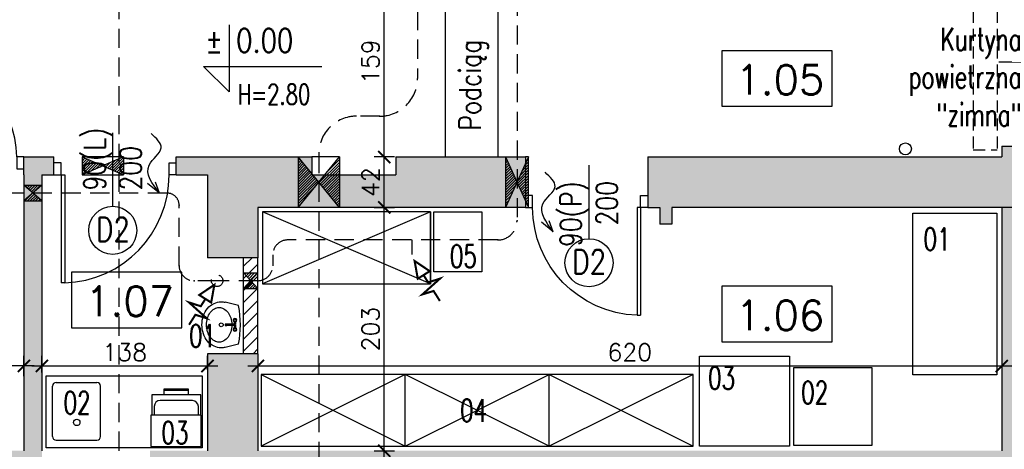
# Model space of a CAD drawing. Header units: millimetres. Extents: x 31969 to 285678, y -69766 to -1123.
# Tile 37 of 102: x 142723 to 143543, y -10604 to -10246. Entities that reach past the tile are written whole.
import ezdxf
from ezdxf.lldxf.tags import DXFTag

# ---------------------------------------------------------------- set-up
doc = ezdxf.new("R2010")
doc.units = ezdxf.units.MM
doc.linetypes.add('HIDDEN', pattern=[0.375, 0.25, -0.125])
doc.linetypes.add('KRE_16_8', pattern=[24, 16, -8])
for name, color, linetype in [('a- wentylacja Łukasza 2', 118, 'Continuous'), ('a-biblioteka', 251, 'Continuous'), ('a-koty', 1, 'Continuous'), ('a-opis 1', 3, 'Continuous'), ('a-opis 3', 15, 'Continuous'), ('a-opis stolarki 1', 3, 'Continuous'), ('a-opis stolarki 2', 1, 'Continuous'), ('a-opis technologii 2', 12, 'Continuous'), ('a-przekrój 1', 3, 'Continuous'), ('a-przekrój 2', 251, 'Continuous'), ('a-przerywana', 250, 'HIDDEN'), ('a-stolarka drzwiowa', 3, 'Continuous'), ('a-stolarka okienna', 3, 'Continuous'), ('a-szraf', 252, 'Continuous'), ('a-wymiary', 11, 'Continuous'), ('a-wyposażenie', 84, 'Continuous'), ('a-ściany działowe projektowane', 5, 'Continuous'), ('a-ściany istniejące murowane', 6, 'Continuous')]:
    doc.layers.add(name, color=color, linetype=linetype)
doc.styles.add('MAREK', font='simplex.shx')
doc.styles.add('RS01507', font='romans.shx', dxfattribs={"width": 0.7, "height": 0.15})
doc.styles.add('WYMIAR', font='romans.shx', dxfattribs={"width": 0.8})
tags = doc.linetypes.add('DASHED', pattern=[0.75, 0.5, -0.25]).pattern_tags.tags
tags[6:7] = [DXFTag(74, 4), DXFTag(75, 0), DXFTag(340, '0'), DXFTag(46, 1.0), DXFTag(50, 0.0), DXFTag(44, 0.0), DXFTag(45, 0.0)]
tags[4:5] = [DXFTag(74, 4), DXFTag(75, 0), DXFTag(340, '0'), DXFTag(46, 1.0), DXFTag(50, 0.0), DXFTag(44, 0.0), DXFTag(45, 0.0)]
doc.dimstyles.new('MAREK', dxfattribs={"dimscale": 0.85, "dimtxt": 17, "dimasz": 12, "dimexe": 10, "dimexo": 0.625, "dimgap": 5, "dimtad": 1, "dimdec": 1, "dimdsep": 46, "dimtxsty": 'MAREK', "dimblk1": 'ARCHTICK', "dimblk2": 'ARCHTICK', "dimsah": 1, "dimcen": 2.5, "dimdle": 10, "dimadec": 0, "dimazin": 0, "dimtfac": 1, "dimtdec": 1, "dimtmove": 1, "dimatfit": 3, "dimldrblk": 'ARCHTICK', "dimfxl": 0, "dimtolj": 1, "dimtzin": 0, "dimarcsym": 0})

# ---------------------------------------------------------------- blocks, each defined once
blk = doc.blocks.new('A$C42BE72CD')
at = {"layer": 'a-stolarka drzwiowa'}
for p, q in [((6, 99.95), (0, 99.95)), ((6, 89.95), (6, 99.95)), ((96, 89.95), (96, 99.95)), ((96, 99.95), (102, 99.95)), ((0, 89.95), (6, 89.95)), ((6, 89.95), (9, 89.95)), ((6, 89.95), (6, 0)), ((9, 89.95), (9, 0)), ((102, 89.95), (96, 89.95)), ((9, 0), (6, 0))]:
    blk.add_line(p, q, dxfattribs=at)
at = {"layer": 'a-stolarka drzwiowa', "linetype": 'DASHED', "lineweight": 25, "ltscale": 20}
blk.add_arc((6, 89.95), 90, 271.91021, 0, dxfattribs=at)
blk = doc.blocks.new('_ARCHTICK')
at = {"color": 0, "linetype": 'ByBlock', "const_width": 0.15}
blk.add_lwpolyline([(-0.5, -0.5), (0.5, 0.5)], dxfattribs=at)
blk = doc.blocks.new('*D99')
at = {"layer": 'a-wymiary', "color": 0, "lineweight": -2, "ltscale": 100}
for p, q in [((142458.07, -10542.86), (142458.07, -10525.86)), ((142726.07, -10542.86), (142726.07, -10525.86)), ((142734.57, -10534.36), (142449.57, -10534.36))]:
    blk.add_line(p, q, dxfattribs=at)
at = {"layer": 'DEFPOINTS', "color": 0, "ltscale": 100}
for p in [(142458.07, -10534.36), (142458.07, -10599.89), (142726.07, -10599.89)]:
    blk.add_point(p, dxfattribs=at)
at = {"layer": 'a-wymiary', "color": 0, "lineweight": -2, "ltscale": 100, "xscale": 10.2, "yscale": 10.2, "zscale": 10.2, "rotation": 180}
blk.add_blockref('_ARCHTICK', (142458.07, -10534.36), dxfattribs=at)
at = {"layer": 'a-wymiary', "color": 0, "lineweight": -2, "ltscale": 100, "xscale": 10.2, "yscale": 10.2, "zscale": 10.2}
blk.add_blockref('_ARCHTICK', (142726.07, -10534.36), dxfattribs=at)
at = {"layer": 'a-wymiary', "color": 0, "ltscale": 100, "insert": (142592.07, -10522.88), "char_height": 14.45, "attachment_point": 5, "style": 'MAREK'}
blk.add_mtext('\\A1;268', dxfattribs=at)
blk = doc.blocks.new('*D107')
at = {"layer": 'a-wymiary', "color": 0, "lineweight": -2, "ltscale": 100}
for p, q in [((143026.41, -10613.6), (143026.41, -10393.6)), ((143017.91, -10402.1), (143034.91, -10402.1)), ((143017.91, -10605.1), (143034.91, -10605.1))]:
    blk.add_line(p, q, dxfattribs=at)
at = {"layer": 'DEFPOINTS', "color": 0, "ltscale": 100}
for p in [(142932.54, -10402.1), (143026.41, -10402.1), (142932.54, -10605.1)]:
    blk.add_point(p, dxfattribs=at)
at = {"layer": 'a-wymiary', "color": 0, "lineweight": -2, "ltscale": 100, "xscale": 10.2, "yscale": 10.2, "zscale": 10.2}
for p, rotation in [((143026.41, -10402.1), 90), ((143026.41, -10605.1), 270)]:
    blk.add_blockref('_ARCHTICK', p, dxfattribs=dict(at, rotation=rotation))
at = {"layer": 'a-wymiary', "color": 0, "ltscale": 100, "insert": (143014.94, -10503.6), "char_height": 14.45, "attachment_point": 5, "rotation": 90, "style": 'MAREK'}
blk.add_mtext('\\A1;203', dxfattribs=at)
blk = doc.blocks.new('*D108')
at = {"layer": 'a-wymiary', "color": 0, "lineweight": -2, "ltscale": 100}
for p, q in [((143026.41, -10410.6), (143026.41, -10351.6)), ((143034.91, -10360.1), (143017.91, -10360.1)), ((143017.91, -10402.1), (143034.91, -10402.1))]:
    blk.add_line(p, q, dxfattribs=at)
at = {"layer": 'DEFPOINTS', "color": 0, "ltscale": 100}
for p in [(143026.41, -10360.1), (143041.99, -10360.1), (142932.54, -10402.1)]:
    blk.add_point(p, dxfattribs=at)
at = {"layer": 'a-wymiary', "color": 0, "lineweight": -2, "ltscale": 100, "xscale": 10.2, "yscale": 10.2, "zscale": 10.2}
for p, rotation in [((143026.41, -10360.1), 90), ((143026.41, -10402.1), 270)]:
    blk.add_blockref('_ARCHTICK', p, dxfattribs=dict(at, rotation=rotation))
at = {"layer": 'a-wymiary', "color": 0, "ltscale": 100, "insert": (143014.94, -10381.1), "char_height": 14.45, "attachment_point": 5, "rotation": 90, "style": 'MAREK'}
blk.add_mtext('\\A1;42', dxfattribs=at)
blk = doc.blocks.new('*D109')
at = {"layer": 'a-wymiary', "color": 0, "lineweight": -2, "ltscale": 100}
for p, q in [((143026.41, -10368.6), (143026.41, -10192.6)), ((143017.91, -10201.1), (143034.91, -10201.1)), ((143034.91, -10360.1), (143017.91, -10360.1))]:
    blk.add_line(p, q, dxfattribs=at)
at = {"layer": 'DEFPOINTS', "color": 0, "ltscale": 100}
for p in [(143014.52, -10201.1), (143026.41, -10201.1), (143041.99, -10360.1)]:
    blk.add_point(p, dxfattribs=at)
at = {"layer": 'a-wymiary', "color": 0, "lineweight": -2, "ltscale": 100, "xscale": 10.2, "yscale": 10.2, "zscale": 10.2}
for p, rotation in [((143026.41, -10201.1), 90), ((143026.41, -10360.1), 270)]:
    blk.add_blockref('_ARCHTICK', p, dxfattribs=dict(at, rotation=rotation))
at = {"layer": 'a-wymiary', "color": 0, "ltscale": 100, "insert": (143014.94, -10280.6), "char_height": 14.45, "attachment_point": 5, "rotation": 90, "style": 'MAREK'}
blk.add_mtext('\\A1;159', dxfattribs=at)
blk = doc.blocks.new('*D128')
at = {"layer": 'a-wymiary', "color": 0, "lineweight": -2, "ltscale": 100}
for p, q in [((142741.07, -10539.81), (142741.07, -10525.86)), ((142879.07, -10537.63), (142879.07, -10525.86)), ((142732.57, -10534.36), (142887.57, -10534.36))]:
    blk.add_line(p, q, dxfattribs=at)
at = {"layer": 'DEFPOINTS', "color": 0, "ltscale": 100}
for p in [(142879.07, -10534.36), (142741.07, -10540.34), (142879.07, -10538.16)]:
    blk.add_point(p, dxfattribs=at)
at = {"layer": 'a-wymiary', "color": 0, "lineweight": -2, "ltscale": 100, "xscale": 10.2, "yscale": 10.2, "zscale": 10.2, "rotation": 180}
blk.add_blockref('_ARCHTICK', (142741.07, -10534.36), dxfattribs=at)
at = {"layer": 'a-wymiary', "color": 0, "lineweight": -2, "ltscale": 100, "xscale": 10.2, "yscale": 10.2, "zscale": 10.2}
blk.add_blockref('_ARCHTICK', (142879.07, -10534.36), dxfattribs=at)
at = {"layer": 'a-wymiary', "color": 0, "ltscale": 100, "insert": (142810.07, -10522.88), "char_height": 14.45, "attachment_point": 5, "style": 'MAREK'}
blk.add_mtext('\\A1;138', dxfattribs=at)
blk = doc.blocks.new('*D129')
at = {"layer": 'a-wymiary', "color": 0, "lineweight": -2, "ltscale": 100}
for p, q in [((142921.07, -10528.52), (142921.07, -10542.86)), ((143541.07, -10525.86), (143541.07, -10542.86)), ((142912.57, -10534.36), (143549.57, -10534.36))]:
    blk.add_line(p, q, dxfattribs=at)
at = {"layer": 'DEFPOINTS', "color": 0, "ltscale": 100}
for p in [(143541.07, -10514.89), (142921.07, -10527.99), (143541.07, -10534.36)]:
    blk.add_point(p, dxfattribs=at)
at = {"layer": 'a-wymiary', "color": 0, "lineweight": -2, "ltscale": 100, "xscale": 10.2, "yscale": 10.2, "zscale": 10.2, "rotation": 180}
blk.add_blockref('_ARCHTICK', (142921.07, -10534.36), dxfattribs=at)
at = {"layer": 'a-wymiary', "color": 0, "lineweight": -2, "ltscale": 100, "xscale": 10.2, "yscale": 10.2, "zscale": 10.2}
blk.add_blockref('_ARCHTICK', (143541.07, -10534.36), dxfattribs=at)
at = {"layer": 'a-wymiary', "color": 0, "ltscale": 100, "insert": (143231.07, -10522.88), "char_height": 14.45, "attachment_point": 5, "style": 'MAREK'}
blk.add_mtext('\\A1;620', dxfattribs=at)
blk = doc.blocks.new('A$C742963B9')
at = {"layer": 'a-stolarka drzwiowa'}
for p, q in [((6, 88.49), (0, 88.49)), ((6, 78.49), (6, 88.49)), ((86, 78.49), (86, 88.49)), ((86, 88.49), (92, 88.49)), ((0, 78.49), (6, 78.49)), ((86, 78.49), (83, 78.49)), ((83, 78.49), (83, 0)), ((92, 78.49), (86, 78.49)), ((86, 78.49), (86, 0)), ((83, 0), (86, 0))]:
    blk.add_line(p, q, dxfattribs=at)
at = {"layer": 'a-stolarka drzwiowa', "linetype": 'DASHED', "lineweight": 25, "ltscale": 20}
blk.add_arc((84.5, 78.49), 78.5, 180, 268.90511, dxfattribs=at)

msp = doc.modelspace()

# ---------------------------------------------------------------- hatches: boundary and pattern name
at = {"layer": 'a- wentylacja Łukasza 2'}
h = msp.add_hatch(dxfattribs=at)
h.set_pattern_fill('LINE', color=256, scale=0.5, angle=45)
h.paths.add_polyline_path([(142809.02, -10360.1), (142791.77, -10367.61), (142809.03, -10375.09)])
h.paths.add_polyline_path([(142774.52, -10360.11), (142774.53, -10375.11), (142791.77, -10367.6)])
h = msp.add_hatch(dxfattribs=at)
h.set_pattern_fill('LINE', color=256, scale=0.5, angle=45)
h.paths.add_polyline_path([(142989.03, -10375.1), (142976.71, -10375.1), (142971.78, -10381.1), (142989.03, -10402.1)])
h.paths.add_polyline_path([(142989.03, -10360.1), (142976.71, -10375.1), (142989.03, -10375.1)])
h.paths.add_polyline_path([(142966.85, -10375.1), (142966.07, -10375.1), (142966.07, -10374.15), (142954.53, -10360.1), (142954.53, -10402.1), (142971.78, -10381.1)])
h = msp.add_hatch(dxfattribs=at)
h.set_pattern_fill('LINE', color=256, scale=0.5, angle=45)
h.paths.add_polyline_path([(143137.06, -10381.1), (143127.56, -10360.1), (143127.56, -10402.1)])
h.paths.add_polyline_path([(143144.07, -10365.59), (143137.06, -10381.09), (143137.06, -10381.1), (143144.07, -10396.6)])
h.paths.add_polyline_path([(143146.56, -10360.1), (143144.07, -10365.59), (143144.07, -10392.1), (143146.56, -10392.1)])
h.paths.add_polyline_path([(143146.56, -10392.1), (143144.07, -10392.1), (143144.07, -10396.6), (143146.56, -10402.1)])
h = msp.add_hatch(dxfattribs=at)
h.set_pattern_fill('LINE', color=256, scale=0.5, angle=45)
h.set_pattern_definition([(45, (-520, -431.3933), (-1.122532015, 1.122532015), [])])
h.paths.add_polyline_path([(142733.57, -10390.2), (142741.07, -10383.7), (142726.07, -10383.7)])
h.paths.add_polyline_path([(142726.07, -10396.7), (142741.07, -10396.7), (142733.57, -10390.2)])
h = msp.add_hatch(dxfattribs=at)
h.set_pattern_fill('LINE', color=256, scale=0.5, angle=45)
h.set_pattern_definition([(45, (-337, -504.4617), (-1.122532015, 1.122532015), [])])
h.paths.add_polyline_path([(142915.07, -10463.26), (142921.07, -10456.76), (142909.07, -10456.76)])
h.paths.add_polyline_path([(142915.07, -10463.26), (142909.07, -10469.76), (142921.07, -10469.76)])
at = {"layer": 'a-przekrój 2', "ltscale": 0.1}
h = msp.add_hatch(dxfattribs=at)
h.set_pattern_fill('LINE', color=256, scale=2.25, angle=45)
h.paths.add_polyline_path([(142921.07, -10444.1), (142909.07, -10444.1), (142909.07, -10524.1), (142921.07, -10524.1)])
at = {"layer": 'a-szraf', "ltscale": 0.9}
h = msp.add_hatch(color=254, dxfattribs=at)
h.dxf.hatch_style = 1
h.paths.add_polyline_path([(143596.07, -10385.1), (143596.07, -10361.1), (143596.07, -10351.1), (143541.07, -10351.1), (143541.07, -10360.1), (143246.07, -10360.1), (143246.07, -10402.1), (143256.07, -10402.1), (143256.07, -10416.1), (143266.07, -10416.1), (143266.07, -10402.1), (143541.07, -10402.1), (143555.07, -10402.1), (143555.07, -10619.1), (142992.53, -10619.1), (142992.53, -10660.1), (143017.07, -10660.1), (143017.07, -11255.1), (143386.07, -11255.1), (143386.07, -11247.1), (143386.07, -11231.1), (143041.07, -11231.1), (143041.07, -10687.1), (143556.07, -10687.1), (143556.07, -11231.1), (143536.07, -11231.1), (143536.07, -11255.1), (143580.07, -11255.1), (143580.07, -10660.1), (143596.07, -10660.1)])
h.paths.add_polyline_path([(143611.07, -10385.1), (143596.07, -10385.1), (143596.07, -10660.1), (143580.07, -10660.1), (143580.07, -11255.1), (143536.07, -11255.1), (143536.07, -11271.1), (143596.07, -11271.1), (143596.07, -10675.1), (143611.07, -10675.1)])
h.paths.add_polyline_path([(143611.07, -10351.1), (143596.07, -10351.1), (143596.07, -10361.1), (143611.07, -10361.1)])
h.paths.add_polyline_path([(143017.07, -10660.1), (142992.53, -10660.1), (142992.53, -10675.1), (143001.07, -10675.1), (143001.07, -11271.1), (143386.07, -11271.1), (143386.07, -11255.1), (143017.07, -11255.1)])
h.paths.add_polyline_path([(143259.07, -11056.1), (143216.07, -11056.1), (143216.07, -10862.1), (143381.07, -10862.1), (143381.07, -11056.1), (143377.07, -11056.1), (143377.07, -11076.1), (143401.07, -11076.1), (143401.07, -10842.1), (143196.07, -10842.1), (143196.07, -11076.1), (143259.07, -11076.1)], flags=17)
h.paths.add_polyline_path([(143208.07, -11076.1), (143196.07, -11076.1), (143196.07, -11111.1), (143208.07, -11111.1)], flags=17)
h.paths.add_polyline_path([(143208.07, -11221.1), (143196.07, -11221.1), (143196.07, -11231.1), (143208.07, -11231.1)], flags=17)
h.paths.add_polyline_path([(142951.03, -10660.1), (142831.07, -10660.1), (142831.07, -10675.1), (142946.61, -10675.1), (142951.03, -10668.95)])
h.paths.add_polyline_path([(142951.03, -10619.1), (142921.07, -10619.1), (142921.07, -10605.1), (142921.07, -10524.1), (142879.07, -10524.1), (142879.07, -10605.1), (142831.07, -10605.1), (142831.07, -10660.1), (142951.03, -10660.1)])
h.paths.add_polyline_path([(142951.03, -10605.1), (142921.07, -10605.1), (142921.07, -10619.1), (142951.03, -10619.1)], flags=17)
h.paths.add_polyline_path([(142971.78, -10605.1), (142951.03, -10605.1), (142959.33, -10619.1), (142971.78, -10619.1)])
h.paths.add_polyline_path([(142951.03, -10605.1), (142951.03, -10619.1), (142959.33, -10619.1)], flags=17)
h.paths.add_polyline_path([(142992.53, -10605.1), (142971.78, -10605.1), (142971.78, -10619.1), (142984.23, -10619.1)])
h.paths.add_polyline_path([(142992.53, -10605.1), (142984.23, -10619.1), (142992.53, -10619.1)], flags=17)
h.paths.add_polyline_path([(142992.53, -10619.1), (142984.23, -10619.1), (142971.78, -10640.1), (142983.64, -10660.1), (142992.53, -10660.1)])
h.paths.add_polyline_path([(142959.33, -10619.1), (142951.03, -10619.1), (142951.03, -10660.1), (142957.4, -10660.1), (142971.78, -10640.1)])
h.paths.add_polyline_path([(142971.78, -10619.1), (142959.33, -10619.1), (142971.78, -10640.1)], flags=17)
h.paths.add_polyline_path([(142984.23, -10619.1), (142971.78, -10619.1), (142971.78, -10640.1)], flags=17)
h.paths.add_polyline_path([(142971.78, -10640.1), (142959.92, -10660.1), (142971.78, -10660.1)], flags=16)
h.paths.add_polyline_path([(142971.78, -10640.1), (142971.78, -10660.1), (142983.64, -10660.1)], flags=17)
h.paths.add_polyline_path([(142983.64, -10660.1), (142971.78, -10660.1), (142971.78, -10675.1), (142992.53, -10675.1)])
h.paths.add_polyline_path([(142971.78, -10660.1), (142959.92, -10660.1), (142951.03, -10675.1), (142971.78, -10675.1)])
h.paths.add_polyline_path([(142992.53, -10660.1), (142983.64, -10660.1), (142992.53, -10675.1)], flags=17)
h.paths.add_polyline_path([(142959.92, -10660.1), (142957.4, -10660.1), (142951.03, -10668.95), (142951.03, -10675.1)], flags=17)
h.paths.add_polyline_path([(142957.4, -10660.1), (142951.03, -10660.1), (142951.03, -10668.95)], flags=16)
h.paths.add_polyline_path([(142971.78, -10640.1), (142957.4, -10660.1), (142959.92, -10660.1)], flags=17)
h.paths.add_polyline_path([(142954.53, -10360.1), (142853.07, -10360.1), (142853.07, -10375.1), (142879.07, -10375.1), (142879.07, -10444.1), (142921.07, -10444.1), (142921.07, -10402.1), (142954.53, -10402.1)])
h.paths.add_polyline_path([(143127.56, -10360.1), (143036.07, -10360.1), (143036.07, -10375.1), (142989.03, -10375.1), (142989.03, -10402.1), (143127.56, -10402.1)])
h.paths.add_polyline_path([(143144.07, -10365.59), (143144.07, -10360.1), (143137.06, -10360.1), (143137.06, -10381.09)], flags=17)
h.paths.add_polyline_path([(143137.06, -10360.1), (143127.56, -10360.1), (143137.06, -10381.1), (143137.06, -10381.09)], flags=17)
h.paths.add_polyline_path([(143127.56, -10360.1), (143127.56, -10402.1), (143137.06, -10381.1)], flags=17)
h.paths.add_polyline_path([(143137.06, -10381.1), (143137.06, -10381.1), (143127.56, -10402.1), (143137.06, -10402.1)], flags=17)
h.paths.add_polyline_path([(143144.07, -10396.6), (143137.06, -10381.1), (143137.06, -10402.1), (143144.07, -10402.1)], flags=17)
h.paths.add_polyline_path([(143144.07, -10365.59), (143137.06, -10381.09), (143137.06, -10381.1), (143144.07, -10396.6)], flags=17)
h.paths.add_polyline_path([(142989.03, -10375.1), (142976.71, -10375.1), (142971.78, -10381.1), (142989.03, -10402.1)])
h.paths.add_polyline_path([(142976.71, -10375.1), (142971.78, -10375.1), (142971.78, -10381.1)], flags=17)
h.paths.add_polyline_path([(142971.78, -10375.1), (142966.85, -10375.1), (142971.78, -10381.1)], flags=17)
h.paths.add_polyline_path([(142966.85, -10375.1), (142966.07, -10375.1), (142966.07, -10374.15), (142954.53, -10360.1), (142954.53, -10402.1), (142971.78, -10381.1)])
h.paths.add_polyline_path([(142966.07, -10360.1), (142954.53, -10360.1), (142966.07, -10374.15)], flags=17)
h.paths.add_polyline_path([(142971.78, -10381.1), (142954.53, -10402.1), (142971.78, -10402.1)], flags=17)
h.paths.add_polyline_path([(142971.78, -10381.1), (142971.78, -10402.1), (142989.03, -10402.1)], flags=17)
h.paths.add_polyline_path([(142741.07, -10396.7), (142726.07, -10396.7), (142726.07, -10605.1), (142630.86, -10605.1), (142630.86, -10660.1), (142741.07, -10660.1), (142741.07, -10605.1)])
h.paths.add_polyline_path([(142741.07, -10660.1), (142630.86, -10660.1), (142630.86, -10675.1), (142741.07, -10675.1)])
h.paths.add_polyline_path([(142630.86, -10660.1), (142613.07, -10660.1), (142613.07, -10675.1), (142630.86, -10675.1)])
h.paths.add_polyline_path([(142630.86, -10605.1), (142613.07, -10605.1), (142613.07, -10660.1), (142630.86, -10660.1)])
h.paths.add_polyline_path([(142751.07, -10360.1), (142726.07, -10360.1), (142726.07, -10375.1), (142726.07, -10383.7), (142741.07, -10383.7), (142741.07, -10375.1), (142751.07, -10375.1)])
h.paths.add_polyline_path([(142741.07, -10383.7), (142733.57, -10390.2), (142741.07, -10390.2)])
h.paths.add_polyline_path([(142726.07, -10383.7), (142726.07, -10390.2), (142733.57, -10390.2)])
h.paths.add_polyline_path([(142741.07, -10383.7), (142726.07, -10383.7), (142733.57, -10390.2)])
h.paths.add_polyline_path([(142733.57, -10390.2), (142726.07, -10396.7), (142741.07, -10396.7)])
h.paths.add_polyline_path([(142733.57, -10390.2), (142726.07, -10390.2), (142726.07, -10396.7)], flags=17)
h.paths.add_polyline_path([(142741.07, -10390.2), (142733.57, -10390.2), (142741.07, -10396.7)], flags=17)
h.paths.add_polyline_path([(142523.07, -10660.1), (142376.07, -10660.1), (142376.07, -10675.1), (142523.07, -10675.1)])
h.paths.add_polyline_path([(142523.07, -10605.1), (142376.07, -10605.1), (142376.07, -10660.1), (142523.07, -10660.1)])
h.paths.add_polyline_path([(142286.07, -10605.1), (142206.07, -10605.1), (142206.07, -10388.99), (142191.07, -10388.99), (142191.07, -10605.1), (142158.07, -10605.1), (142158.07, -10660.1), (142286.07, -10660.1)])
h.paths.add_polyline_path([(142286.07, -10660.1), (142158.07, -10660.1), (142158.07, -10675.1), (142286.07, -10675.1)])
h.paths.add_polyline_path([(142068.07, -10660.1), (141971.07, -10660.1), (141971.07, -10675.1), (142068.07, -10675.1)])
h.paths.add_polyline_path([(142068.07, -10605.1), (142001.07, -10605.1), (142001.07, -10593.1), (141986.07, -10593.1), (141986.07, -10605.1), (141971.07, -10605.1), (141971.07, -10660.1), (142068.07, -10660.1)])
h.paths.add_polyline_path([(142027.07, -10456.2), (141986.07, -10456.2), (141986.07, -10503.1), (142027.07, -10503.1)])
h.paths.add_polyline_path([(142027.07, -10431.6), (142013.57, -10431.6), (141999.57, -10431.6), (141999.57, -10417.6), (142013.57, -10417.6), (142027.07, -10417.6), (142027.07, -10375.1), (142066.06, -10375.1), (142066.06, -10360.1), (141986.07, -10360.1), (141986.07, -10456.2), (142027.07, -10456.2)])
h.paths.add_polyline_path([(142027.07, -10417.6), (142013.57, -10417.6), (142013.57, -10431.6), (142027.07, -10431.6)], flags=17)
h.paths.add_polyline_path([(142085.07, -10360.1), (142066.06, -10360.1), (142085.07, -10364)], flags=17)
h.paths.add_polyline_path([(142085.07, -10364), (142066.06, -10360.1), (142066.06, -10375.1), (142085.07, -10371.19)])
h.paths.add_polyline_path([(142085.07, -10371.19), (142066.06, -10375.1), (142085.07, -10375.1)], flags=17)
h.paths.add_polyline_path([(142486.07, -10375.1), (142634.07, -10375.1), (142634.07, -10360.1), (142368.07, -10360.1), (142368.07, -10375.1), (142446.07, -10375.1), (142446.07, -10500.1), (142486.07, -10500.1)])
h.paths.add_polyline_path([(142236.07, -10360.1), (142187.07, -10360.1), (142187.07, -10375.1), (142191.07, -10375.1), (142191.07, -10375.99), (142206.07, -10375.99), (142206.07, -10375.1), (142236.07, -10375.1)])
h.paths.add_polyline_path([(142206.07, -10375.99), (142191.07, -10375.99), (142198.57, -10382.49)])
h.paths.add_polyline_path([(142191.07, -10375.99), (142191.07, -10382.49), (142198.57, -10382.49)], flags=17)
h.paths.add_polyline_path([(142206.07, -10375.99), (142198.57, -10382.49), (142206.07, -10382.49)], flags=17)
h.paths.add_polyline_path([(142206.07, -10382.49), (142198.57, -10382.49), (142206.07, -10388.99)])
h.paths.add_polyline_path([(142198.57, -10382.49), (142191.07, -10388.99), (142206.07, -10388.99)])
h.paths.add_polyline_path([(142198.57, -10382.49), (142191.07, -10382.49), (142191.07, -10388.99)])
h = msp.add_hatch(color=254, dxfattribs=at)
h.dxf.hatch_style = 1
h.paths.add_polyline_path([(143555.07, -10402.1), (143541.07, -10402.1), (143541.07, -10605.1), (142992.53, -10605.1), (142992.53, -10619.1), (143555.07, -10619.1)])

# ---------------------------------------------------------------- linework, layer by layer
at = {"layer": 'a- wentylacja Łukasza 2', "linetype": 'KRE_16_8'}
for p, q in [((143054.06, -9854.21), (143054.06, -10294.6)), ((143137.07, -10010.38), (143137.06, -10413.27)), ((142805.46, -10677.11), (142805.46, -10163.17)), ((143022.56, -10326.1), (143003.28, -10326.1)), ((142971.78, -10357.6), (142971.78, -10708.6)), ((142845.4, -10390.2), (142509.85, -10390.2)), ((142855.4, -10450.77), (142855.4, -10400.2)), ((143121.06, -10429.27), (142945.96, -10429.27)), ((143049.71, -10441.51), (143049.71, -10429.27)), ((142933.46, -10441.77), (142933.46, -10450.77)), ((142887.1, -10463.26), (142867.9, -10463.27)), ((142921.07, -10463.26), (142887.1, -10463.26))]:
    msp.add_line(p, q, dxfattribs=at)
at = {"layer": 'a- wentylacja Łukasza 2'}
for p, q in [((142774.52, -10360.1), (142774.52, -10375.1)), ((142774.52, -10360.1), (142809.02, -10375.1)), ((142809.02, -10360.1), (142774.52, -10375.1)), ((142809.02, -10360.1), (142774.52, -10360.1)), ((142809.02, -10360.1), (142809.02, -10375.09)), ((142989.03, -10402.1), (142954.53, -10360.1)), ((142954.53, -10360.1), (142954.53, -10402.1)), ((142954.53, -10402.1), (142989.03, -10360.1)), ((142989.03, -10360.1), (142966.07, -10360.1)), ((142989.03, -10360.1), (142989.03, -10402.1)), ((143127.56, -10360.1), (143127.56, -10402.1)), ((143146.56, -10360.1), (143127.56, -10402.1)), ((143127.56, -10360.1), (143146.56, -10402.1)), ((143146.56, -10360.1), (143144.07, -10360.1)), ((143146.56, -10402.1), (143146.56, -10360.1)), ((142774.52, -10375.1), (142809.02, -10375.09)), ((142726.07, -10383.7), (142741.07, -10383.7)), ((142741.07, -10383.7), (142726.07, -10396.7)), ((142741.07, -10396.7), (142726.07, -10383.7)), ((142726.07, -10396.7), (142741.07, -10396.7)), ((142909.07, -10456.76), (142921.07, -10456.76)), ((142921.07, -10456.76), (142909.07, -10469.76)), ((142921.07, -10469.76), (142909.07, -10456.76)), ((142909.07, -10469.76), (142921.07, -10469.76))]:
    msp.add_line(p, q, dxfattribs=at)
at = {"layer": 'a- wentylacja Łukasza 2', "linetype": 'DASHED', "ltscale": 0.009}
for p, q in [((142838.97, -10390.36), (142835.63, -10381.18)), ((142838.97, -10390.36), (142829.1, -10382.08)), ((143167.25, -10422.6), (143157.37, -10414.31)), ((143167.25, -10422.6), (143163.9, -10413.41))]:
    msp.add_line(p, q, dxfattribs=at)
at = {"layer": 'a- wentylacja Łukasza 2', "ltscale": 0.5, "const_width": 1.74}
for points in [[(143072.79, -10480.17), (143067.52, -10471.83), (143058.2, -10474.66), (143072.83, -10461.52), (143063, -10464.67), (143059.15, -10458.57), (143064.3, -10455.31), (143051.7, -10446.78), (143054.34, -10461.6), (143059.15, -10458.57)], [(142863.69, -10500.03), (142868.95, -10491.69), (142878.27, -10494.52), (142863.65, -10481.38), (142873.48, -10484.54), (142877.33, -10478.43), (142872.18, -10475.18), (142884.78, -10466.64), (142882.14, -10481.47), (142877.33, -10478.43)]]:
    msp.add_lwpolyline(points, dxfattribs=at)
at = {"layer": 'a- wentylacja Łukasza 2', "linetype": 'KRE_16_8'}
msp.add_circle((142887.1, -10463.27), 4.8, dxfattribs=at)
for centre, radius, start, end in [((143022.56, -10294.6), 31.5, 270, 0), ((143003.28, -10357.6), 31.5, 90, 180), ((142845.4, -10400.2), 10, 0, 90), ((143121.06, -10413.27), 16, 270, 0), ((142945.96, -10441.77), 12.5, 90, 180), ((142867.9, -10450.76), 12.5, 180.01204, 270.01204), ((142920.96, -10450.77), 12.5, 270, 0)]:
    msp.add_arc(centre, radius, start, end, dxfattribs=at)
at = {"layer": 'a- wentylacja Łukasza 2', "linetype": 'DASHED', "ltscale": 0.009}
for points in [[(142838.97, -10390.36), (142830.41, -10366.83), (142840.46, -10352.47), (142832.13, -10340.57)], [(143167.25, -10422.6), (143158.68, -10399.06), (143168.74, -10384.7), (143160.41, -10372.8)]]:
    msp.add_spline(points, degree=3, dxfattribs=at)
at = {"layer": 'a- wentylacja Łukasza 2', "linetype": 'KRE_16_8'}
for p in [(143022.56, -10326.1), (142855.4, -10400.2), (143137.06, -10413.27), (143121.06, -10429.27), (142855.4, -10450.77), (142867.9, -10463.26)]:
    msp.add_point(p, dxfattribs=at)
at = {"layer": 'a-biblioteka', "linetype": 'DASHED', "lineweight": 25, "ltscale": 20}
for p, q in [((143077.07, -10201.1), (143077.07, -10360.1)), ((143121.07, -10201.1), (143121.07, -10360.1))]:
    msp.add_line(p, q, dxfattribs=at)
at = {"layer": 'a-koty'}
msp.add_lwpolyline([(142897, -10249.9), (142897, -10305.78), (142875.78, -10284.55), (142974.43, -10284.55)], dxfattribs=at)
at = {"layer": 'a-opis 3'}
for points in [[(143399.61, -10271.54), (143307.69, -10271.54), (143307.69, -10317.78), (143399.61, -10317.78)], [(142857.59, -10456.2), (142765.67, -10456.2), (142765.67, -10502.44), (142857.59, -10502.44)], [(143399.61, -10467.93), (143307.69, -10467.93), (143307.69, -10514.17), (143399.61, -10514.17)]]:
    msp.add_lwpolyline(points, close=True, dxfattribs=at)
at = {"layer": 'a-opis stolarki 1'}
for p, q in [((143606.5, -10281.1), (143538.75, -10281.1)), ((142800.07, -10401.23), (142800.07, -10339.94)), ((143197.07, -10428.23), (143197.07, -10366.94))]:
    msp.add_line(p, q, dxfattribs=at)
at = {"layer": 'a-opis stolarki 2'}
for centre in [(142800.07, -10421.28), (143197.07, -10448.28)]:
    msp.add_circle(centre, 20.05, dxfattribs=at)
at = {"layer": 'a-przekrój 1', "ltscale": 100}
msp.add_circle((143460.8, -10353.34), 5, dxfattribs=at)
at = {"layer": 'a-przerywana', "color": 3, "ltscale": 40}
for p, q in [((143517.29, -10208.1), (143517.29, -10354.1)), ((143537.29, -10208.1), (143537.29, -10354.1)), ((143517.29, -10354.1), (143537.29, -10354.1))]:
    msp.add_line(p, q, dxfattribs=at)
at = {"layer": 'a-stolarka okienna', "linetype": 'DASHED', "lineweight": 25, "ltscale": 20}
msp.add_line((143555.07, -10402.1), (143541.07, -10402.1), dxfattribs=at)
at = {"layer": 'a-wyposażenie'}
for p, q in [((143064.85, -10465.86), (142924.85, -10405.86)), ((142924.85, -10405.86), (142924.85, -10465.86)), ((143064.85, -10405.86), (142924.85, -10405.86)), ((143064.85, -10405.86), (142924.85, -10465.86)), ((143064.85, -10465.86), (143064.85, -10405.86)), ((143064.85, -10405.86), (143064.85, -10465.86)), ((142924.85, -10465.86), (143064.85, -10465.86)), ((142904.93, -10484), (142893.76, -10481.2)), ((142894.73, -10499.42), (142894.28, -10499.42)), ((142894.73, -10500.69), (142894.28, -10500.69)), ((142901.91, -10499.63), (142894.73, -10499.63)), ((142901.91, -10500.49), (142894.73, -10500.49)), ((142901.47, -10497.17), (142901.28, -10499.63)), ((142901.28, -10500.49), (142901.47, -10502.94)), ((142902.35, -10497.17), (142902.53, -10499.63)), ((142902.53, -10500.49), (142902.35, -10502.94)), ((142904.93, -10516.11), (142893.76, -10518.91)), ((142744.67, -10602.6), (142744.67, -10542.6)), ((142744.67, -10542.6), (142874.67, -10542.6)), ((142874.67, -10542.6), (142874.67, -10602.6)), ((143283.86, -10541.36), (142923.86, -10541.36)), ((142923.86, -10541.36), (142923.86, -10601.36)), ((143043.86, -10541.36), (142923.86, -10601.36)), ((142923.86, -10541.36), (143043.86, -10601.36)), ((143043.86, -10601.36), (143043.86, -10541.36)), ((143163.86, -10601.36), (143043.86, -10541.36)), ((143043.86, -10601.36), (143163.86, -10541.36)), ((143283.86, -10541.36), (143163.86, -10601.36)), ((143163.86, -10541.36), (143283.86, -10601.36)), ((143163.86, -10601.36), (143163.86, -10541.36)), ((143283.86, -10601.36), (143283.86, -10541.36)), ((142749.91, -10593.16), (142749.91, -10551.07)), ((142752.91, -10548.07), (142786.91, -10548.07)), ((142789.91, -10593.16), (142789.91, -10551.07)), ((142842.82, -10558.43), (142842.82, -10553.43)), ((142842.82, -10553.43), (142862.82, -10553.43)), ((142862.82, -10553.43), (142862.82, -10558.43)), ((142873.64, -10558.43), (142832.64, -10558.43)), ((142832.64, -10558.43), (142832.64, -10575.3)), ((142842.82, -10554.43), (142862.82, -10554.43)), ((142873.64, -10575.3), (142873.64, -10558.43)), ((142834.64, -10568.07), (142834.64, -10575.3)), ((142866.64, -10563.07), (142839.64, -10563.07)), ((142871.64, -10575.3), (142871.64, -10568.07)), ((142873.92, -10575.3), (142831.72, -10575.3)), ((142831.72, -10575.3), (142831.72, -10601.52)), ((142873.92, -10601.52), (142873.92, -10575.3)), ((142874.67, -10602.6), (142744.67, -10602.6)), ((142874.67, -10602.6), (142744.67, -10602.6)), ((142752.91, -10596.16), (142786.91, -10596.16)), ((142831.72, -10601.52), (142873.92, -10601.52)), ((142923.86, -10601.36), (143283.86, -10601.36))]:
    msp.add_line(p, q, dxfattribs=at)
for points in [[(143107.7, -10405.86), (143107.7, -10455.86), (143067.7, -10455.86), (143067.7, -10405.86)], [(143536.9, -10406.81), (143536.9, -10541.81), (143466.9, -10541.81), (143466.9, -10406.81)], [(143289.24, -10526.22), (143364.24, -10526.22), (143364.24, -10601.22), (143289.24, -10601.22)], [(143367.67, -10535.63), (143432.67, -10535.63), (143432.67, -10600.63), (143367.67, -10600.63)]]:
    msp.add_lwpolyline(points, close=True, dxfattribs=at)
for points in [[(142890.48, -10519.32, -0.115836), (142884.49, -10517.91, -0.104065), (142879.13, -10513.68, -0.09084), (142875.69, -10507.58, -0.083285), (142874.43, -10500.06, -0.083285), (142875.69, -10492.53, -0.09084), (142879.13, -10486.43, -0.104065), (142884.49, -10482.2, -0.115836), (142890.48, -10480.79, -0.061594), (142893.76, -10481.2, -0.104065)], [(142899.29, -10500.49, -0.067885), (142898.45, -10505.77, -0.084294), (142896.21, -10510.27, -0.106458), (142892.61, -10513.49, -0.130058), (142888.77, -10514.5, -0.130058), (142884.94, -10513.49, -0.106458), (142881.34, -10510.27, -0.084294), (142879.1, -10505.77, -0.073345), (142878.26, -10500.06, -0.073345), (142879.1, -10494.35, -0.084294), (142881.34, -10489.84, -0.106458), (142884.94, -10486.62, -0.130058), (142888.77, -10485.61, -0.130058), (142892.61, -10486.62, -0.106458), (142896.21, -10489.84, -0.084294), (142898.45, -10494.35, -0.067885), (142899.29, -10499.63, -0.067885)], [(142894.28, -10499.42, 0.104546), (142894.06, -10499.47, 0.100796), (142893.87, -10499.61, 0.095911), (142893.74, -10499.81, 0.09272), (142893.69, -10500.06, 0.09272), (142893.74, -10500.3, 0.095911), (142893.87, -10500.5, 0.100796), (142894.06, -10500.64, 0.104546), (142894.28, -10500.69, 0.104546)], [(142895.16, -10499.63, 0.009141), (142895.15, -10499.61, 0.100796), (142894.95, -10499.47, 0.104546), (142894.73, -10499.42, 0.104546), (142894.5, -10499.47, 0.100796), (142894.31, -10499.61, 0.095911), (142894.18, -10499.81, 0.09272), (142894.14, -10500.06, 0.09272), (142894.18, -10500.3, 0.095911), (142894.31, -10500.5, 0.100796), (142894.5, -10500.64, 0.104546), (142894.73, -10500.69, 0.104546), (142894.95, -10500.64, 0.100796), (142895.15, -10500.5, 0.009141), (142895.16, -10500.49, 0.09272)], [(142894.73, -10499.63, 0.104546), (142894.59, -10499.66, 0.100796), (142894.46, -10499.75, 0.095911), (142894.37, -10499.89, 0.09272), (142894.34, -10500.06, 0.09272), (142894.37, -10500.23, 0.095911), (142894.46, -10500.36, 0.100796), (142894.59, -10500.46, 0.104546), (142894.73, -10500.49, 0.104546)], [(142893.76, -10518.91, -0.061594), (142890.48, -10519.32, -0.115836)]]:
    msp.add_lwpolyline(points, format="xyb", dxfattribs=at)
for centre, radius in [((142901.91, -10496.26), 1.01), ((142890.51, -10500.06), 1.61), ((142901.91, -10503.85), 1.01), ((142770.06, -10581.4), 2.7)]:
    msp.add_circle(centre, radius, dxfattribs=at)
for centre, radius, start, end in [((142825.46, -10500.06), 81.07, 348.57881, 11.42119), ((142901.91, -10496.26), 1.52, 288.47955, 251.52045), ((142901.91, -10503.85), 1.52, 108.47955, 71.52045), ((142901.91, -10500.06), 0.758, 214.51811, 145.48189), ((142901.91, -10500.06), 0.43, 270, 90), ((142752.91, -10551.07), 3, 90, 180), ((142786.91, -10551.07), 3, 0, 90), ((142839.64, -10568.07), 5, 90, 180), ((142865.64, -10569.08), 6.09, 9.48946, 80.51054), ((142752.91, -10593.16), 3, 180, 270), ((142786.91, -10593.16), 3, 270, 0)]:
    msp.add_arc(centre, radius, start, end, dxfattribs=at)
at = {"layer": 'a-ściany działowe projektowane', "ltscale": 20}
for p, q in [((142909.07, -10524.1), (142909.07, -10444.1)), ((142921.07, -10524.1), (142921.07, -10444.1))]:
    msp.add_line(p, q, dxfattribs=at)
at = {"layer": 'a-ściany istniejące murowane'}
for p, q in [((143541.07, -10351.1), (143541.07, -10360.1)), ((143541.07, -10351.1), (143611.07, -10351.1)), ((143541.07, -10351.1), (143611.07, -10351.1)), ((142726.07, -10375.1), (142726.07, -10360.1)), ((142726.07, -10360.1), (142751.07, -10360.1)), ((142751.07, -10375.1), (142751.07, -10360.1)), ((142853.07, -10375.1), (142853.07, -10360.1)), ((142853.07, -10360.1), (142966.07, -10360.1)), ((142966.07, -10360.1), (142966.07, -10375.1)), ((143036.07, -10360.1), (143144.07, -10360.1)), ((143036.07, -10360.1), (143036.07, -10375.1)), ((143144.07, -10360.1), (143144.07, -10402.1)), ((143246.07, -10360.1), (143541.07, -10360.1)), ((143246.07, -10360.1), (143246.07, -10402.1)), ((142726.07, -10375.1), (142726.07, -10605.1)), ((142726.07, -10375.1), (142726.07, -10375.1)), ((142741.07, -10375.1), (142751.07, -10375.1)), ((142741.07, -10375.1), (142741.07, -10605.1)), ((142853.07, -10375.1), (142879.07, -10375.1)), ((142879.07, -10375.1), (142879.07, -10444.1)), ((142966.07, -10375.1), (143036.07, -10375.1)), ((142921.07, -10402.1), (142921.07, -10444.1)), ((143144.07, -10402.1), (142921.07, -10402.1)), ((143246.07, -10402.1), (143256.07, -10402.1)), ((143256.07, -10402.1), (143256.07, -10416.1)), ((143541.07, -10402.1), (143266.07, -10402.1)), ((143266.07, -10402.1), (143266.07, -10416.1)), ((143541.07, -10402.1), (143541.07, -10605.1)), ((143266.07, -10416.1), (143256.07, -10416.1)), ((142921.07, -10444.1), (142879.07, -10444.1)), ((142879.07, -10524.1), (142879.07, -10605.1)), ((142921.07, -10524.1), (142879.07, -10524.1)), ((142921.07, -10524.1), (142921.07, -10605.1))]:
    msp.add_line(p, q, dxfattribs=at)

# ---------------------------------------------------------------- block references
at = {"layer": 'a-stolarka drzwiowa', "ltscale": 100, "rotation": 180}
msp.add_blockref('A$C742963B9', (142726.07, -10281.61), dxfattribs=at)
at = {"layer": 'a-stolarka drzwiowa', "ltscale": 100}
msp.add_blockref('A$C42BE72CD', (142751.07, -10465.05), dxfattribs=at)
at = {"layer": 'a-stolarka drzwiowa', "ltscale": 100, "xscale": -1}
msp.add_blockref('A$C42BE72CD', (143246.07, -10492.05), dxfattribs=at)

# ---------------------------------------------------------------- texts
at = {"layer": 'a-biblioteka', "insert": (143112.97, -10262.1), "char_height": 18, "width": 35.8438, "attachment_point": 9, "rotation": 90, "style": 'WYMIAR'}
msp.add_mtext('Podciąg', dxfattribs=at)
at = {"layer": 'a-koty', "insert": (142877.21, -10253.05), "char_height": 19.8, "width": 462.9754, "attachment_point": 1, "style": 'WYMIAR'}
msp.add_mtext('%%P 0.00', dxfattribs=at)
at = {"layer": 'a-opis 1', "ltscale": 40, "style": 'RS01507', "width": 0.7}
msp.add_text(' H=2.80', height=17.103, dxfattribs=at).set_placement((142895.97, -10316.38))
at = {"layer": 'a-opis 1', "ltscale": 40, "insert": (143557.64, -10334.36), "char_height": 18.9125, "width": 160.8719, "attachment_point": 9, "style": 'RS01507'}
msp.add_mtext('Kurtyna powietrzna\\P"zimna"', dxfattribs=at)
at = {"layer": 'a-opis 3', "style": 'MAREK'}
for s, p in [('1.05', (143319.17, -10308.07)), ('1.07', (142777.15, -10492.73)), ('1.06', (143319.17, -10504.46))]:
    msp.add_text(s, height=24.659, dxfattribs=at).set_placement(p)
at = {"layer": 'a-opis stolarki 1', "char_height": 18, "width": 35.8438, "rotation": 90, "style": 'WYMIAR'}
for s, insert, attachment_point in [('{\\W0.995659; }\\P90(L)\\P200', (142823.94, -10388.01), 7), ('\\P90(P)\\P200', (143220.94, -10380.16), 9)]:
    msp.add_mtext(s, dxfattribs=dict(at, insert=insert, attachment_point=attachment_point))
at = {"layer": 'a-opis stolarki 2', "char_height": 20.047, "width": 23.6587, "attachment_point": 9, "style": 'WYMIAR'}
for insert in [(142814.37, -10430.46), (143211.37, -10457.46)]:
    msp.add_mtext('D2', dxfattribs=dict(at, insert=insert))
at = {"layer": 'a-opis technologii 2', "ltscale": 40, "style": 'RS01507', "width": 0.7}
for s, p in [('01', (143475.86, -10437.99)), ('05', (143081.1, -10452.26)), ('01', (142863.65, -10518.72)), ('03', (143296.3, -10553.76)), ('02', (143373.89, -10565.93)), ('02', (142759.04, -10574.44)), ('04', (143089.57, -10580.84)), ('03', (142840.71, -10599.41))]:
    msp.add_text(s, height=18.813, dxfattribs=at).set_placement(p)
at = {"layer": 'a-wyposażenie', "flags": 9}
for tag, p, s in [('FIXT_CODE', (142904.78, -10516.11), '10'), ('FU_TOTAL', (142904.82, -10516.11), '2.0'), ('FU_WASTE', (142904.86, -10516.11), '1.0'), ('FU_HOT', (142904.9, -10516.11), '1.5'), ('FU_COLD', (142904.94, -10516.11), '1.5')]:
    msp.add_attdef(tag, p, s, height=0.0161, rotation=90, dxfattribs=at)

# ---------------------------------------------------------------- dimensions: what is measured, and where the dimension line sits
at = {"layer": 'a-wymiary', "ltscale": 100}
for base, p1, p2, picture, middle in [((143026.41, -10201.1), (143041.99, -10360.1), (143014.52, -10201.1), '*D109', (143014.94, -10280.6)), ((143026.41, -10360.1), (142932.54, -10402.1), (143041.99, -10360.1), '*D108', (143014.94, -10381.1)), ((143026.41, -10402.1), (142932.54, -10605.1), (142932.54, -10402.1), '*D107', (143014.94, -10503.6))]:
    dim = msp.add_linear_dim(base=base, p1=p1, p2=p2, angle=90, dimstyle='MAREK', dxfattribs=at)
    dim.commit()
    dim.dimension.update_dxf_attribs({"geometry": picture, "text_midpoint": middle})
for base, p1, p2, picture, middle in [((142458.07, -10534.36), (142726.07, -10599.89), (142458.07, -10599.89), '*D99', (142592.07, -10522.88)), ((142879.07, -10534.36), (142741.07, -10540.34), (142879.07, -10538.16), '*D128', (142810.07, -10522.88)), ((143541.07, -10534.36), (142921.07, -10527.99), (143541.07, -10514.89), '*D129', (143231.07, -10522.88))]:
    dim = msp.add_linear_dim(base=base, p1=p1, p2=p2, dimstyle='MAREK', dxfattribs=at)
    dim.commit()
    dim.dimension.update_dxf_attribs({"geometry": picture, "text_midpoint": middle})

doc.saveas('drawing.dxf')
